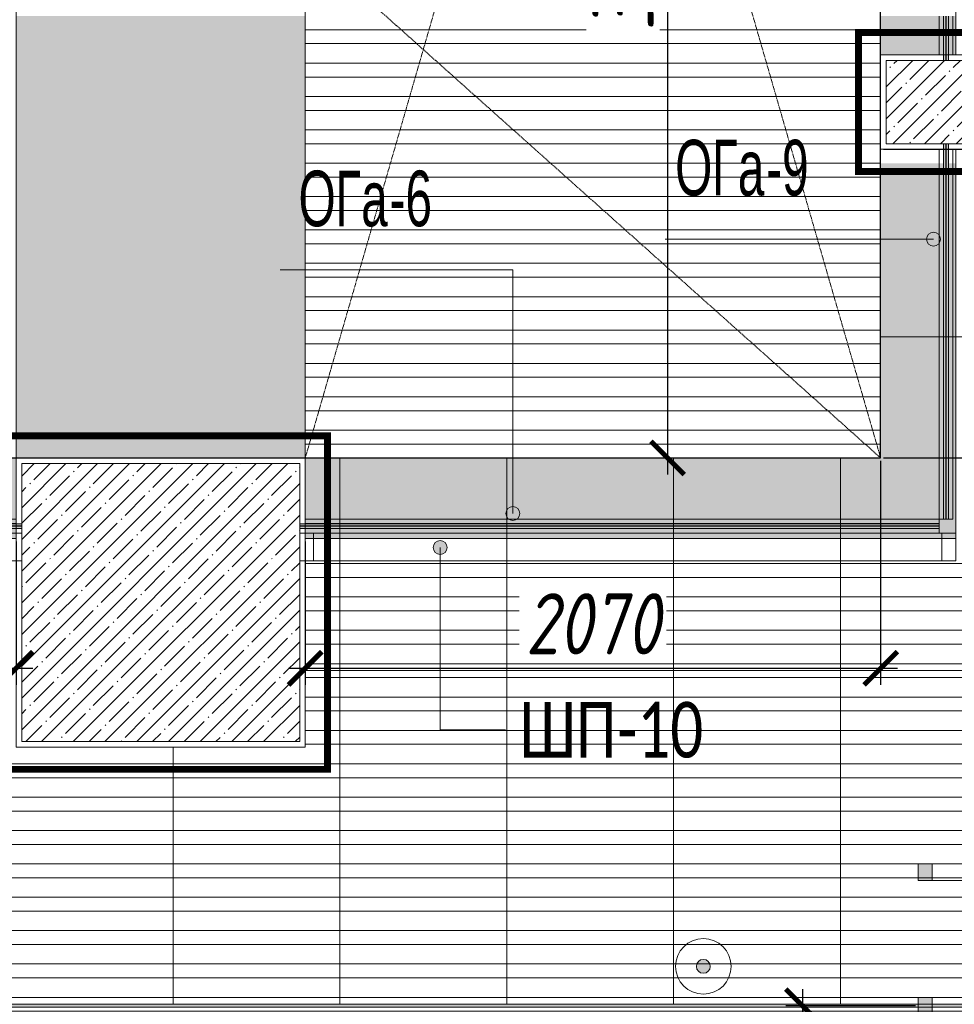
# Model space of a CAD drawing. Header units: millimetres. Extents: x -26897837 to 7466349, y -86687 to 22351.
# Tile 33 of 256: x 35671 to 39033, y -39974 to -36433. Entities that reach past the tile are written whole.
import ezdxf
from ezdxf import colors
from ezdxf.entities.mleader import LeaderData, LeaderLine
from ezdxf.math import Vec2, Vec3

# ---------------------------------------------------------------- set-up
doc = ezdxf.new("R2010")
doc.units = ezdxf.units.MM
for name, pattern in [('( Hidden )', [0.375, 0.25, -0.125]), ('DASHDOT', [25.4, 12.7, -6.35, 0, -6.35]), ('DASHED', [0.75, 0.5, -0.25])]:
    doc.linetypes.add(name, pattern=pattern)
doc.layers.get('Defpoints').update_dxf_attribs({"color": 31})
for name, color, linetype, lineweight in [('_0', 7, 'Continuous', 13), ('A-200-M_WALL', 7, 'Continuous', 5), ('A-200-M_WALL_PAT', 7, 'Continuous', 5), ('A-214-M_CURT_WALL', 7, 'Continuous', 5), ('A-215-M_CURT_PANEL', 7, 'Continuous', 5), ('dim_light', 12, 'Continuous', 9), ('dim_pot', 183, 'Continuous', 9), ('EOM', 1, 'Continuous', 5), ('pot', 183, 'Continuous', 15), ('pot sh', 183, 'Continuous', 15), ('S-280-M_COLUMN', 7, 'Continuous', 5), ('Балясины', 7, 'Continuous', 5), ('Марки дверей', 7, 'Continuous', 9), ('Ограждение', 7, 'Continuous', 5), ('Поручни', 7, 'Continuous', 5), ('Сводный план', 7, 'Continuous', 0)]:
    doc.layers.add(name, color=color, linetype=linetype, lineweight=lineweight)
for name, color, linetype, lineweight, true_color in [('dim_razv', 7, 'DASHDOT', 9, 0x285228), ('light_pot', 7, 'Continuous', 15, 0x333300), ('pol', 7, 'Continuous', 15, 0x55666d)]:
    doc.layers.add(name, color=color, linetype=linetype, lineweight=lineweight, true_color=true_color)
doc.styles.add('Arial Narrow_1', font='ARIALN.TTF', dxfattribs={"width": 0.75, "height": 200})
doc.styles.add('Calibri Light_1', font='Calibri light.ttf', dxfattribs={"width": 0.75, "height": 200})
doc.styles.add('fl_iso paper', font='isocpeur.ttf', dxfattribs={"width": 0.8, "oblique": 10})
doc.dimstyles.new('In tre 1_75', dxfattribs={"dimtxt": 220, "dimasz": 120, "dimexe": 60, "dimexo": 10, "dimgap": 50, "dimtad": 1, "dimdec": 0, "dimrnd": 5, "dimzin": 0, "dimdsep": 46, "dimtxsty": 'fl_iso paper', "dimblk": 'ARCHTICK', "dimcen": 0, "dimdle": 60, "dimadec": 0, "dimazin": 0, "dimtfac": 1, "dimtdec": 0, "dimtofl": 0, "dimtmove": 1, "dimatfit": 1, "dimfxl": 1, "dimtfill": 1, "dimtolj": 1, "dimtzin": 0, "dimarcsym": 1})
pattern_1 = [(45, (36177.975, -48979.44), (-57.02463, 57.02463), []), (45, (36235, -48979.44), (-57.02463, 57.02463), [100.806, -20.161, 3.353, -16.808])]

# ---------------------------------------------------------------- blocks, each defined once
blk = doc.blocks.new('*U303')
at = {"layer": 'pol', "true_color": 0x007dfa, "transparency": 33554687}
h = blk.add_hatch(color=150, dxfattribs=at)
h.dxf.hatch_style = 1
h.paths.add_polyline_path([(37440, 0), (0, 0), (0, -10), (37440, -10)])
at = {"layer": 'pol', "color": 162, "true_color": 0x2c3cc9}
blk.add_lwpolyline([(37440, 0), (0, 0), (0, -10), (37440, -10)], close=True, dxfattribs=at)
blk = doc.blocks.new('_DOT')
at = {"color": 0, "linetype": 'ByBlock'}
blk.add_line((-0.5, 0), (-1, 0), dxfattribs=at)
at = {"color": 0, "linetype": 'ByBlock', "const_width": 0.5}
blk.add_lwpolyline([(-0.25, 0, 1), (0.25, 0, 1)], format="xyb", close=True, dxfattribs=at)
blk = doc.blocks.new('_ArchTick')
at = {"color": 0, "linetype": 'ByBlock', "lineweight": 9, "const_width": 0.15}
blk.add_lwpolyline([(-0.5, -0.5), (0.5, 0.5)], dxfattribs=at)
blk = doc.blocks.new('*D314')
at = {"layer": 'Defpoints', "color": 0, "linetype": 'ByBlock', "lineweight": 0, "transparency": 16777216}
for p in [(32898, -38299.4), (35658, -38299.4), (35658, -38765.9)]:
    blk.add_point(p, dxfattribs=at)
at = {"layer": 'dim_pot', "color": 0, "linetype": 'ByBlock', "lineweight": -2, "transparency": 16777216}
for p, q in [((32898, -38309.4), (32898, -38825.9)), ((35658, -38309.4), (35658, -38825.9)), ((32838, -38765.9), (35718, -38765.9))]:
    blk.add_line(p, q, dxfattribs=at)
at = {"layer": 'dim_pot', "color": 0, "linetype": 'ByBlock', "lineweight": -2, "transparency": 16777216, "xscale": 120, "yscale": 120, "zscale": 120, "rotation": 180}
blk.add_blockref('_ArchTick', (32898, -38765.9), dxfattribs=at)
at = {"layer": 'dim_pot', "color": 0, "linetype": 'ByBlock', "lineweight": -2, "transparency": 16777216, "xscale": 120, "yscale": 120, "zscale": 120}
blk.add_blockref('_ArchTick', (35658, -38765.9), dxfattribs=at)
at = {"layer": 'dim_pot', "color": 0, "linetype": 'ByBlock', "transparency": 16777216, "insert": (34278, -38605.9), "char_height": 220, "attachment_point": 5, "style": 'fl_iso paper', "bg_fill": 3, "box_fill_scale": 1.1, "bg_fill_color": 256, "bg_fill_true_color": 13158600, "bg_fill_transparency": 0}
blk.add_mtext('\\A1;2760', dxfattribs=at)
blk = doc.blocks.new('*D316')
at = {"layer": 'Defpoints', "color": 0, "linetype": 'ByBlock', "transparency": 16777216}
for p in [(38768, -38009.4), (36698, -38299.4), (38768, -38765.9)]:
    blk.add_point(p, dxfattribs=at)
at = {"layer": 'dim_pot', "color": 0, "linetype": 'ByBlock', "lineweight": -2, "transparency": 16777216}
for p, q in [((38768, -38019.4), (38768, -38825.9)), ((36698, -38309.4), (36698, -38825.9)), ((36638, -38765.9), (38828, -38765.9))]:
    blk.add_line(p, q, dxfattribs=at)
at = {"layer": 'dim_pot', "color": 0, "linetype": 'ByBlock', "lineweight": -2, "transparency": 16777216, "xscale": 120, "yscale": 120, "zscale": 120, "rotation": 180}
blk.add_blockref('_ArchTick', (36698, -38765.9), dxfattribs=at)
at = {"layer": 'dim_pot', "color": 0, "linetype": 'ByBlock', "lineweight": -2, "transparency": 16777216, "xscale": 120, "yscale": 120, "zscale": 120}
blk.add_blockref('_ArchTick', (38768, -38765.9), dxfattribs=at)
at = {"layer": 'dim_pot', "color": 0, "linetype": 'ByBlock', "transparency": 16777216, "insert": (37733, -38605.9), "char_height": 220, "attachment_point": 5, "style": 'fl_iso paper', "bg_fill": 3, "box_fill_scale": 1.1, "bg_fill_color": 256, "bg_fill_true_color": 13158600, "bg_fill_transparency": 0}
blk.add_mtext('\\A1;2070', dxfattribs=at)
blk = doc.blocks.new('*D317')
at = {"layer": 'Defpoints', "color": 0, "linetype": 'ByBlock', "transparency": 16777216}
for p in [(38768, -36899.4), (38768, -38009.4), (39769.9, -38009.4)]:
    blk.add_point(p, dxfattribs=at)
at = {"layer": 'dim_pot', "color": 0, "linetype": 'ByBlock', "lineweight": -2, "transparency": 16777216}
for p, q in [((39769.9, -36839.4), (39769.9, -38069.4)), ((38778, -36899.4), (39829.9, -36899.4)), ((38778, -38009.4), (39829.9, -38009.4))]:
    blk.add_line(p, q, dxfattribs=at)
at = {"layer": 'dim_pot', "color": 0, "linetype": 'ByBlock', "lineweight": -2, "transparency": 16777216, "xscale": 120, "yscale": 120, "zscale": 120}
for p, rotation in [((39769.9, -36899.4), 90), ((39769.9, -38009.4), 270)]:
    blk.add_blockref('_ArchTick', p, dxfattribs=dict(at, rotation=rotation))
at = {"layer": 'dim_pot', "color": 0, "linetype": 'ByBlock', "transparency": 16777216, "insert": (39609.9, -37454.4), "char_height": 220, "attachment_point": 5, "rotation": 90, "style": 'fl_iso paper', "bg_fill": 3, "box_fill_scale": 1.1, "bg_fill_color": 256, "bg_fill_true_color": 13158600, "bg_fill_transparency": 0}
blk.add_mtext('\\A1;1110', dxfattribs=at)
blk = doc.blocks.new('*U319')
at = {"layer": 'light_pot', "linetype": 'ByBlock', "lineweight": 0}
h = blk.add_hatch(color=252, dxfattribs=at)
h.dxf.hatch_style = 1
h.paths.add_polyline_path([(-500, 30), (-550, 30), (-550, -30), (-500, -30)])
h = blk.add_hatch(color=252, dxfattribs=at)
h.dxf.hatch_style = 1
h.paths.add_polyline_path([(500, 30), (550, 30), (550, -30), (500, -30)])
for points in [[(-500, 30), (-550, 30), (-550, -30), (-500, -30)], [(500, -30), (-500, -30), (-500, 30), (500, 30)], [(500, 30), (550, 30), (550, -30), (500, -30)]]:
    blk.add_lwpolyline(points, close=True, dxfattribs=at)
blk = doc.blocks.new('*D364')
at = {"layer": 'Defpoints', "color": 0, "transparency": 16777216}
for p in [(38903, -39979.4), (38486.5, -40779.4), (38903, -40779.4)]:
    blk.add_point(p, dxfattribs=at)
at = {"layer": 'dim_light', "color": 0, "lineweight": -2, "transparency": 16777216}
for p, q in [((38486.5, -39919.4), (38486.5, -40839.4)), ((38893, -39979.4), (38426.5, -39979.4)), ((38893, -40779.4), (38426.5, -40779.4))]:
    blk.add_line(p, q, dxfattribs=at)
at = {"layer": 'dim_light', "color": 0, "lineweight": -2, "transparency": 16777216, "xscale": 120, "yscale": 120, "zscale": 120}
for p, rotation in [((38486.5, -39979.4), 90), ((38486.5, -40779.4), 270)]:
    blk.add_blockref('_ArchTick', p, dxfattribs=dict(at, rotation=rotation))
at = {"layer": 'dim_light', "color": 0, "transparency": 16777216, "insert": (38326.5, -40379.4), "char_height": 220, "attachment_point": 5, "rotation": 90, "style": 'fl_iso paper', "bg_fill": 3, "box_fill_scale": 1.1, "bg_fill_color": 256, "bg_fill_true_color": 13158600, "bg_fill_transparency": 0}
blk.add_mtext('\\A1;800', dxfattribs=at)
blk = doc.blocks.new('Ограждение - Ограждение-8463328-50_AS_Plan_13')
at = {"layer": 'Ограждение', "true_color": 0xeff9fa}
for points in [[(2824.5, 12400), (2824.5, 18150), (2816.5, 18150), (2816.5, 12400)], [(2833.5, 12400), (2833.5, 18150), (2825.5, 18150), (2825.5, 12400)]]:
    blk.add_hatch(color=7, dxfattribs=at).paths.add_polyline_path(points)
at = {"layer": 'Поручни'}
for p, q in [((2824.5, 18150), (2816.5, 18150)), ((2816.5, 18150), (2816.5, 12400)), ((2824.5, 12400), (2824.5, 18150)), ((2833.5, 18150), (2825.5, 18150)), ((2825.5, 18150), (2825.5, 12400)), ((2833.5, 12400), (2833.5, 18150)), ((2800, 18130), (2800, 12420)), ((2816, 18130), (2816, 12420)), ((2834, 18130), (2834, 12420)), ((2850, 12420), (2850, 18130)), ((2816.5, 12400), (2824.5, 12400)), ((2825.5, 12400), (2833.5, 12400))]:
    blk.add_line(p, q, dxfattribs=at)
blk = doc.blocks.new('Ограждение - Ограждение-8463341-50_AS_Plan_13')
at = {"layer": 'Ограждение', "true_color": 0xeff9fa}
for points in [[(-500, 10725.5), (-500, 10733.5), (-3300, 10733.5), (-3300, 10725.5), (-2665.6, 10725.5)], [(-500, 10716.5), (-500, 10724.5), (-3300, 10724.5), (-3300, 10716.5), (-2665.6, 10716.5)]]:
    blk.add_hatch(color=7, dxfattribs=at).paths.add_polyline_path(points)
at = {"layer": 'Ограждение', "true_color": 0x787878}
h = blk.add_hatch(dxfattribs=at)
h.set_pattern_fill('FP_52', color=8, style=0, pattern_type=2)
h.set_pattern_definition([(45, (-100, 100), (-282.843, 282.843), [200, -600]), (45, (-300, 0), (-282.843, 282.843), [600, -200]), (45, (100, -100), (-282.843, 282.843), [200, -600])])
h.paths.add_polyline_path([(-520, 10724.5), (-520, 10725.5), (-2665.6, 10724.5)])
at = {"layer": 'Поручни'}
for p, q in [((-500, 10733.5), (-3300, 10733.5)), ((-3300, 10733.5), (-3300, 10725.5)), ((-520, 10750), (-3280, 10750)), ((-520, 10734), (-3280, 10734)), ((-500, 10725.5), (-500, 10733.5)), ((-3300, 10725.5), (-500, 10725.5)), ((-500, 10724.5), (-3300, 10724.5)), ((-3300, 10724.5), (-3300, 10716.5)), ((-3300, 10716.5), (-500, 10716.5)), ((-520, 10716), (-3280, 10716)), ((-500, 10716.5), (-500, 10724.5))]:
    blk.add_line(p, q, dxfattribs=at)
blk = doc.blocks.new('Ограждение - Ограждение-8464674-50_AS_Plan_13')
at = {"layer": 'Ограждение', "true_color": 0xeff9fa}
for points in [[(2800, 10725.5), (2800, 10733.5), (500, 10733.5), (500, 10725.5), (1665.6, 10725.5)], [(2800, 10716.5), (2800, 10724.5), (500, 10724.5), (500, 10716.5), (1665.6, 10716.5)]]:
    blk.add_hatch(color=7, dxfattribs=at).paths.add_polyline_path(points)
at = {"layer": 'Поручни'}
for p, q in [((500, 10733.5), (500, 10725.5)), ((2800, 10733.5), (500, 10733.5)), ((2800, 10750), (520, 10750)), ((2800, 10734), (520, 10734)), ((2800, 10750), (2800, 10734)), ((2800, 10725.5), (2800, 10733.5)), ((500, 10725.5), (2800, 10725.5)), ((500, 10724.5), (500, 10716.5)), ((2800, 10724.5), (500, 10724.5)), ((500, 10716.5), (2800, 10716.5)), ((2800, 10716), (520, 10716)), ((2800, 10716.5), (2800, 10724.5)), ((2800, 10716), (2800, 10700))]:
    blk.add_line(p, q, dxfattribs=at)
blk = doc.blocks.new('Rectangular Mullion - R_0_100Lx50W_-50-7127088-50_AS_Plan_13')
at = {"layer": 'A-214-M_CURT_WALL', "lineweight": 9}
for p, q in [((-50, 100), (0, 100)), ((-50, 0), (-50, 100)), ((0, 100), (0, 0)), ((0, 0), (-50, 0))]:
    blk.add_line(p, q, dxfattribs=at)
blk = doc.blocks.new('System Panel - A_PAN_ПП шторы-8473875-50_AS_Plan_13')
at = {"layer": 'A-215-M_CURT_PANEL'}
for p, q in [((1130, 0), (-1130, 0)), ((-1130, 0), (-1130, -100)), ((1130, -100), (1130, 0)), ((-1130, -100), (1130, -100))]:
    blk.add_line(p, q, dxfattribs=at)
blk = doc.blocks.new('Rectangular Mullion - R_0_100Lx50W_-50-8473362-50_AS_Plan_13')
at = {"layer": 'A-214-M_CURT_WALL', "lineweight": 9}
for p, q in [((-50, 100), (0, 100)), ((-50, 0), (-50, 100)), ((0, 100), (0, 0)), ((0, 0), (-50, 0))]:
    blk.add_line(p, q, dxfattribs=at)
blk = doc.blocks.new('Rectangular Mullion - R_0_100Lx50W_-50-8473363-50_AS_Plan_13')
at = {"layer": 'A-214-M_CURT_WALL', "lineweight": 9}
for p, q in [((0, 100), (-50, 100)), ((-50, 100), (-50, 0)), ((0, 0), (0, 100)), ((-50, 0), (0, 0))]:
    blk.add_line(p, q, dxfattribs=at)
blk = doc.blocks.new('Ограждение - Ограждение-8477343-50_AS_Plan_13')
at = {"layer": 'Ограждение', "true_color": 0xeff9fa}
for points in [[(2824.5, 10750), (2824.5, 12100), (2816.5, 12100), (2816.5, 10750)], [(2833.5, 10750), (2833.5, 12100), (2825.5, 12100), (2825.5, 10750)]]:
    blk.add_hatch(color=7, dxfattribs=at).paths.add_polyline_path(points)
at = {"layer": 'Поручни'}
for p, q in [((2800, 12080), (2800, 10750)), ((2816, 12080), (2816, 10750)), ((2824.5, 12100), (2816.5, 12100)), ((2816.5, 12100), (2816.5, 10750)), ((2824.5, 10750), (2824.5, 12100)), ((2833.5, 12100), (2825.5, 12100)), ((2825.5, 12100), (2825.5, 10750)), ((2833.5, 10750), (2833.5, 12100)), ((2834, 12080), (2834, 10750)), ((2850, 10750), (2850, 12080)), ((2816, 10750), (2800, 10750)), ((2816.5, 10750), (2824.5, 10750)), ((2825.5, 10750), (2824.5, 10750)), ((2825.5, 10750), (2833.5, 10750)), ((2850, 10750), (2834, 10750))]:
    blk.add_line(p, q, dxfattribs=at)
blk = doc.blocks.new('*D912')
at = {"layer": 'Defpoints', "color": 0, "transparency": 16777216}
for p in [(36178, -34429.4), (36698, -38009.4), (38001.6, -38009.4)]:
    blk.add_point(p, dxfattribs=at)
at = {"layer": 'dim_light', "color": 0, "lineweight": -2, "transparency": 16777216}
for p, q in [((38001.6, -34369.4), (38001.6, -38069.4)), ((36188, -34429.4), (38061.6, -34429.4)), ((36708, -38009.4), (38061.6, -38009.4))]:
    blk.add_line(p, q, dxfattribs=at)
at = {"layer": 'dim_light', "color": 0, "lineweight": -2, "transparency": 16777216, "xscale": 120, "yscale": 120, "zscale": 120}
for p, rotation in [((38001.6, -34429.4), 90), ((38001.6, -38009.4), 270)]:
    blk.add_blockref('_ArchTick', p, dxfattribs=dict(at, rotation=rotation))
at = {"layer": 'dim_light', "color": 0, "transparency": 16777216, "insert": (37841.6, -36219.4), "char_height": 220, "attachment_point": 5, "rotation": 90, "style": 'fl_iso paper', "bg_fill": 3, "box_fill_scale": 1.1, "bg_fill_color": 256, "bg_fill_true_color": 13158600, "bg_fill_transparency": 0}
blk.add_mtext('\\A1;3580', dxfattribs=at)

msp = doc.modelspace()

# ---------------------------------------------------------------- hatches: boundary and pattern name
at = {"layer": '_0', "transparency": 33554534}
h = msp.add_hatch(color=252, dxfattribs=at)
h.dxf.hatch_style = 1
h.paths.add_polyline_path([(17837.9, -49734.4), (25204.6, -19284.4), (73878, -19284.4), (73878, -49734.4)])
h.paths.add_polyline_path([(28728, -40979.4), (28728, -37429.4), (30528, -37429.4), (30528, -30029.4), (28477.6, -30029.4), (28478, -28029.4), (29978, -28029.4), (29978, -27479.4), (32178, -27479.4), (32178, -28029.4), (44478, -28029.4), (44478, -27979.4), (45303, -27979.4), (45303, -27379.4), (47528, -27379.4), (47528, -27979.4), (53578, -27979.4), (53578, -27379.4), (55478, -27379.4), (55478, -27979.4), (64478, -27979.4), (64478, -26229.4), (67788, -26229.4), (67788, -28219.4), (66578, -28219.4), (66578, -30029.4), (62978, -30029.4), (62078, -30029.4), (58628, -30029.4), (58628, -38979.4), (61728, -38979.4), (62978, -38979.4), (66878, -38979.4), (66878, -41429.4), (64488, -41429.4), (64488, -41029.4), (59923, -41029.4), (59923, -41629.4), (57898, -41629.4), (57898, -41029.4), (47038, -41029.4), (47038, -41629.4), (44138, -41629.4), (44138, -40979.4)], flags=16)
at = {"layer": 'A-200-M_WALL_PAT'}
h = msp.add_hatch(dxfattribs=at)
h.set_pattern_fill('FP_1', color=256, style=0, pattern_type=2)
h.set_pattern_definition(pattern_1)
h.paths.add_polyline_path([(40288, -36879.4), (40288, -36579.4), (38788, -36579.4), (38788, -36879.4), (39287.3, -36879.4)])
at = {"layer": 'pot sh', "linetype": 'ByBlock', "lineweight": 0, "true_color": 0x878581}
h = msp.add_hatch(dxfattribs=at)
h.set_pattern_fill('AR-CONC', color=252, scale=2, angle=180)
h.paths.add_polyline_path([(32458, -30559.4), (30748, -30559.4), (30748, -30849.4), (32458, -30849.4)])
h.paths.add_polyline_path([(35658, -30849.4), (33598, -30849.4), (33598, -30559.4), (35658, -30559.4)])
h.paths.add_polyline_path([(36698, -30849.4), (38768, -30849.4), (38768, -30509.4), (36698, -30509.4)])
h.paths.add_polyline_path([(38768, -30849.4), (39038, -30849.4), (39038, -36559.4), (38768, -36559.4)])
h.paths.add_polyline_path([(36698, -38299.4), (36698, -38009.4), (38768, -38009.4), (38768, -36949.4), (39038, -36949.4), (39038, -38299.4)])
h.paths.add_polyline_path([(32898, -38009.4), (35658, -38009.4), (35658, -38299.4), (32898, -38299.4)])
h.paths.add_polyline_path([(30748, -38299.4), (31758, -38299.4), (31758, -38009.4), (30748, -38009.4)])
h = msp.add_hatch(dxfattribs=at)
h.set_pattern_fill('DOTS', color=252, scale=40, angle=180)
h.paths.add_polyline_path([(35658, -30849.4), (36698, -30849.4), (36698, -38009.4), (35658, -38009.4)])
at = {"layer": 'S-280-M_COLUMN'}
h = msp.add_hatch(dxfattribs=at)
h.set_pattern_fill('FP_1', color=256, style=0, pattern_type=2)
h.set_pattern_definition(pattern_1)
h.paths.add_polyline_path([(36678, -39029.4), (36678, -38029.4), (35678, -38029.4), (35678, -39029.4), (36399.8, -39029.4)])
at = {"layer": 'Марки дверей'}
h = msp.add_hatch(color=256, dxfattribs=at)
edge = h.paths.add_edge_path()
edge.add_arc((38958, -37222.6), 25, 0, 360)
h = msp.add_hatch(color=256, dxfattribs=at)
edge = h.paths.add_edge_path()
edge.add_arc((37445, -38209.4), 25, 0, 360)
h = msp.add_hatch(color=256, dxfattribs=at)
edge = h.paths.add_edge_path()
edge.add_arc((37183.4, -38331.4), 25, 0, 360)
at = {"layer": 'Сводный план', "lineweight": 13, "true_color": 0x00c200}
h = msp.add_hatch(color=92, dxfattribs=at)
h.dxf.hatch_style = 1
edge = h.paths.add_edge_path()
edge.add_arc((38130.2, -39838), 25, 0, 360)

# ---------------------------------------------------------------- linework, layer by layer
at = {"layer": 'A-200-M_WALL'}
for p, q in [((40308, -36559.4), (38768, -36559.4)), ((38788, -36579.4), (38788, -36879.4)), ((38788, -36579.4), (40288, -36579.4)), ((38768, -36899.4), (40308, -36899.4)), ((40288, -36879.4), (38788, -36879.4)), ((36678, -38029.4), (35678, -38029.4)), ((35678, -39029.4), (35678, -38029.4)), ((36678, -38029.4), (36678, -39029.4)), ((36698, -39049.4), (36698, -38009.4)), ((35658, -39049.4), (36698, -39049.4)), ((36678, -39029.4), (35678, -39029.4))]:
    msp.add_line(p, q, dxfattribs=at)
at = {"layer": 'pol', "color": 0}
msp.add_lwpolyline([(28788, -40679.4), (28788, -39629.4), (28948, -39629.4), (28948, -38179.4), (30528, -38179.4), (30528, -38279.4), (30748, -38279.4), (30748, -38009.4), (38768, -38009.4), (38768, -30849.4), (30748, -30849.4), (30748, -29809.4), (30428, -29809.4), (30428, -29969.4), (29378, -29969.4), (29378, -29809.4), (28698, -29809.4), (28698, -29129.4)], dxfattribs=at)
at = {"layer": 'pol', "color": 0, "linetype": 'DASHED', "lineweight": 0, "ltscale": 7}
msp.add_lwpolyline([(38768, -38009.4), (30748, -30849.4)], dxfattribs=at)
at = {"layer": 'pol', "color": 0}
for points in [[(38768, -36559.4), (40308, -36559.4), (40308, -36899.4), (38768, -36899.4)], [(35658, -38009.4), (36698, -38009.4), (36698, -39049.4), (35658, -39049.4)]]:
    msp.add_lwpolyline(points, close=True, dxfattribs=at)
at = {"layer": 'pol'}
for points in [[(39223, -36899.4), (39223, -37574.4), (38768, -37574.4)], [(38768, -37574.4), (39223, -37574.4), (39223, -38774.4), (38623, -38774.4), (38623, -38009.4)], [(36823, -38009.4), (36823, -38774.4), (36698, -38774.4)], [(37423, -38009.4), (37423, -38774.4), (36823, -38774.4), (36823, -38009.4)], [(38023, -38009.4), (38023, -38774.4), (37423, -38774.4), (37423, -38009.4)], [(38623, -38009.4), (38623, -38774.4), (38023, -38774.4), (38023, -38009.4)], [(36223, -39049.4), (36223, -39974.4), (35623, -39974.4), (35623, -38774.4), (35658, -38774.4)], [(36698, -38774.4), (36823, -38774.4), (36823, -39974.4), (36223, -39974.4), (36223, -39049.4)]]:
    msp.add_lwpolyline(points, dxfattribs=at)
for points in [[(36823, -39974.4), (36823, -38774.4), (37423, -38774.4), (37423, -39974.4)], [(37423, -39974.4), (37423, -38774.4), (38023, -38774.4), (38023, -39974.4)], [(38023, -39974.4), (38023, -38774.4), (38623, -38774.4), (38623, -39974.4)], [(38623, -39974.4), (38623, -38774.4), (39223, -38774.4), (39223, -39974.4)]]:
    msp.add_lwpolyline(points, close=True, dxfattribs=at)
at = {"layer": 'pot sh'}
for points in [[(36698, -36469.4), (38768, -36469.4), (38768, -36519.4), (36698, -36519.4)], [(36698, -36589.4), (38768, -36589.4), (38768, -36639.4), (36698, -36639.4)], [(36698, -36709.4), (38768, -36709.4), (38768, -36759.4), (36698, -36759.4)], [(36698, -36829.4), (38768, -36829.4), (38768, -36879.4), (36698, -36879.4)], [(36698, -36949.4), (38768, -36949.4), (38768, -36999.4), (36698, -36999.4)], [(36698, -37069.4), (38768, -37069.4), (38768, -37119.4), (36698, -37119.4)], [(36698, -37189.4), (38768, -37189.4), (38768, -37239.4), (36698, -37239.4)], [(36698, -37309.4), (38768, -37309.4), (38768, -37359.4), (36698, -37359.4)], [(36698, -37429.4), (38768, -37429.4), (38768, -37479.4), (36698, -37479.4)], [(36698, -37549.4), (38768, -37549.4), (38768, -37599.4), (36698, -37599.4)], [(36698, -37669.4), (38768, -37669.4), (38768, -37719.4), (36698, -37719.4)], [(36698, -37789.4), (38768, -37789.4), (38768, -37839.4), (36698, -37839.4)], [(36698, -37909.4), (38768, -37909.4), (38768, -37959.4), (36698, -37959.4)]]:
    msp.add_lwpolyline(points, close=True, dxfattribs=at)
for points in [[(36698, -38389.4), (44508, -38389.4)], [(44508, -38439.4), (36698, -38439.4)], [(36698, -38509.4), (44508, -38509.4)], [(44508, -38559.4), (36698, -38559.4)], [(36698, -38629.4), (44508, -38629.4)], [(44508, -38679.4), (36698, -38679.4)], [(36698, -38749.4), (44508, -38749.4)], [(44508, -38799.4), (36698, -38799.4)], [(36698, -38869.4), (44508, -38869.4)], [(44508, -38919.4), (36698, -38919.4)], [(36698, -38989.4), (44508, -38989.4)], [(44508, -39039.4), (36698, -39039.4)], [(28948, -39109.4), (44508, -39109.4)], [(44508, -39159.4), (28948, -39159.4)], [(28948, -39229.4), (66658, -39229.4), (66658, -39279.4), (28948, -39279.4)], [(28948, -39349.4), (66658, -39349.4), (66658, -39399.4), (28948, -39399.4)], [(28948, -39469.4), (66658, -39469.4), (66658, -39519.4), (28948, -39519.4)], [(28948, -39589.4), (66658, -39589.4), (66658, -39639.4), (28948, -39639.4)], [(28948, -39709.4), (66658, -39709.4), (66658, -39759.4), (28948, -39759.4)], [(28948, -39829.4), (66658, -39829.4), (66658, -39879.4), (28948, -39879.4)], [(28948, -39949.4), (66658, -39949.4), (66658, -39999.4), (28948, -39999.4)]]:
    msp.add_lwpolyline(points, dxfattribs=at)
at = {"layer": 'S-280-M_COLUMN'}
for p, q in [((35678, -38029.4), (35678, -39029.4)), ((36678, -39029.4), (36678, -38029.4)), ((35678, -39029.4), (36678, -39029.4))]:
    msp.add_line(p, q, dxfattribs=at)
at = {"layer": 'Марки дверей'}
for p, q in [((38958, -37222.6), (37992.4, -37222.6)), ((37445, -37333.3), (36607.9, -37333.3)), ((37445, -38209.4), (37445, -37333.3)), ((37183.4, -38331.4), (37183.4, -38987)), ((37183.4, -38987), (37418.9, -38987))]:
    msp.add_line(p, q, dxfattribs=at)
for centre in [(38958, -37222.6), (37445, -38209.4), (37183.4, -38331.4)]:
    msp.add_circle(centre, 25, dxfattribs=at)
at = {"layer": 'Сводный план', "color": 92, "lineweight": 13, "true_color": 0x00c200}
msp.add_circle((38130.2, -39838), 25, dxfattribs=at)

# ---------------------------------------------------------------- block references
at = {"layer": 'light_pot', "color": 0, "linetype": 'ByBlock', "lineweight": -2, "transparency": 16777216}
for p in [(39453, -39499.4), (39453, -39979.4)]:
    msp.add_blockref('*U319', p, dxfattribs=at)
at = {"layer": 'pol'}
msp.add_blockref('*U303', (28788, -39974.4), dxfattribs=at)
at = {"layer": 'Балясины'}
msp.add_blockref('Ограждение - Ограждение-8463328-50_AS_Plan_13', (36178, -48979.4), dxfattribs=at)
at = {"layer": 'Марки дверей', "extrusion": (0, 0, -1), "rotation": 180}
for name, p in [('Rectangular Mullion - R_0_100Lx50W_-50-7127088-50_AS_Plan_13', (-35678, -38279.4)), ('Rectangular Mullion - R_0_100Lx50W_-50-8473362-50_AS_Plan_13', (-39038, -38279.4))]:
    msp.add_blockref(name, p, dxfattribs=at)
at = {"layer": 'Марки дверей', "rotation": 180}
msp.add_blockref('Rectangular Mullion - R_0_100Lx50W_-50-8473363-50_AS_Plan_13', (36678, -38279.4), dxfattribs=at)
at = {"layer": 'Марки дверей'}
msp.add_blockref('System Panel - A_PAN_ПП шторы-8473875-50_AS_Plan_13', (37858, -38279.4), dxfattribs=at)
at = {"layer": 'Поручни'}
for name in ['Ограждение - Ограждение-8477343-50_AS_Plan_13', 'Ограждение - Ограждение-8463341-50_AS_Plan_13', 'Ограждение - Ограждение-8464674-50_AS_Plan_13']:
    msp.add_blockref(name, (36178, -48979.4), dxfattribs=at)

# ---------------------------------------------------------------- texts
at = {"layer": 'Марки дверей', "char_height": 200, "attachment_point": 1}
for s, insert, width, style in [('ОГа', (38028.7, -36865.4), 396.835, 'Arial Narrow_1'), ('-9', (38356.1, -36865.4), 192.405, 'Arial Narrow_1'), ('ОГа', (36673.8, -36976.1), 396.835, 'Arial Narrow_1'), ('-6', (37001.2, -36976.1), 192.405, 'Arial Narrow_1'), ('ШП', (37468.9, -38887), 426.899, 'Calibri Light_1'), ('-10', (37821.1, -38887), 234.494, 'Calibri Light_1')]:
    msp.add_mtext(s, dxfattribs=dict(at, insert=insert, width=width, style=style))

# ---------------------------------------------------------------- next in the draw order: dimensions: what is measured, and where the dimension line sits
at = {"layer": 'dim_light'}
dim = msp.add_linear_dim(base=(38486.5, -40779.4), p1=(38903, -39979.4), p2=(38903, -40779.4), angle=90, dimstyle='In tre 1_75', dxfattribs=at)
dim.commit()
dim.dimension.update_dxf_attribs({"geometry": '*D364', "text_midpoint": (38326.5, -40379.4)})

# ---------------------------------------------------------------- next in the draw order: leaders
at = {"layer": 'Марки дверей', "lineweight": -2, "transparency": 33554687}
ml = msp.add_multileader_mtext('Standard', dxfattribs=at)
ml.set_content('\\pxsm1,ql;ГКЛ обшивка толщиной 75 мм \\Pвысотой до перекрытия', color=256, style='fl_iso paper')
ml.set_leader_properties(lineweight=5)
ml.set_arrow_properties(name='DOT')
ml.build(insert=Vec2(0, 0))
ml.multileader.update_dxf_attribs({"has_dogleg": 0, "text_left_attachment_type": 6, "text_right_attachment_type": 6, "dogleg_length": 0.75, "arrow_head_size": 60, "scale": 40})
ctx = ml.context
ctx.base_point, ctx.scale, ctx.char_height, ctx.arrow_head_size, ctx.landing_gap_size, ctx.plane_origin = Vec3(24999.1, -35953.7), 40, 250, 60, 80, Vec3(27011.3, -28773.8)
ctx.left_attachment, ctx.right_attachment = 6, 6
notes = []
notes.append((ctx, [(0, (1, 1, 0), (29068.1, -35953.7), (-1, 0), 30, [(0, [(29188.2, -38104.4)], 0, [])])]))
ctx.mtext.insert, ctx.mtext.width, ctx.mtext.defined_height, ctx.mtext.line_spacing_factor, ctx.mtext.flow_direction = Vec3(25079.1, -35628.7), 4067.72, 979.1, 0.7, 5
ctx.mtext.has_bg_fill, ctx.mtext.bg_color, ctx.mtext.bg_scale_factor, ctx.mtext.bg_transparency, ctx.mtext.use_window_bg_color = 1, -1027028792, 1.5, 0, 1
for ctx, leaders in notes:
    for number, flags, end, landing, length, lines in leaders:
        leader = LeaderData()
        leader.index, (leader.has_last_leader_line, leader.has_dogleg_vector, leader.attachment_direction) = number, flags
        leader.last_leader_point, leader.dogleg_vector, leader.dogleg_length = Vec3(end), Vec3(landing), length
        for number, points, colour, breaks in lines:
            line = LeaderLine()
            line.index, line.vertices, line.color, line.breaks = number, Vec3.list(points), colors.encode_raw_color(colour), breaks
            leader.lines.append(line)
        ctx.leaders.append(leader)

# ---------------------------------------------------------------- next in the draw order: linework, layer by layer
at = {"layer": 'pot', "color": 0, "linetype": 'ByBlock'}
for points in [[(30748, -38009.4), (38768, -38009.4), (38768, -30849.4), (30748, -30849.4)], [(38768, -30849.4), (39038, -30849.4), (39038, -36559.4), (38768, -36559.4)], [(38768, -36559.4), (40308, -36559.4), (40308, -36899.4), (38768, -36899.4)], [(36698, -38299.4), (36698, -38009.4), (38768, -38009.4), (38768, -36899.4), (39038, -36899.4), (39038, -38299.4)], [(35658, -38009.4), (36698, -38009.4), (36698, -39049.4), (35658, -39049.4)]]:
    msp.add_lwpolyline(points, close=True, dxfattribs=at)
at = {"layer": 'Сводный план', "color": 92, "lineweight": 13, "true_color": 0x00c200}
msp.add_circle((38130.2, -39838), 100, dxfattribs=at)

# ---------------------------------------------------------------- next in the draw order: dimensions: what is measured, and where the dimension line sits
at = {"layer": 'dim_pot', "color": 0, "linetype": 'ByBlock'}
for base, p1, p2, picture, middle in [((38768, -38765.9), (36698, -38299.4), (38768, -38009.4), '*D316', (37733, -38605.9)), ((35658, -38765.9), (32898, -38299.4), (35658, -38299.4), '*D314', (34278, -38605.9))]:
    dim = msp.add_linear_dim(base=base, p1=p1, p2=p2, dimstyle='In tre 1_75', dxfattribs=at)
    dim.commit()
    dim.dimension.update_dxf_attribs({"geometry": picture, "text_midpoint": middle})

# ---------------------------------------------------------------- next in the draw order: linework, layer by layer
at = {"layer": 'dim_razv', "color": 1, "linetype": '( Hidden )', "ltscale": 10, "true_color": 0xff0a0a, "const_width": 25}
msp.add_lwpolyline([(35578, -37929.4), (36778, -37929.4), (36778, -39129.4), (35578, -39129.4)], close=True, dxfattribs=at)
at = {"layer": 'dim_razv', "color": 0, "linetype": 'ByBlock'}
msp.add_lwpolyline([(35658, -38009.4), (36698, -38009.4), (36698, -39049.4), (35658, -39049.4)], close=True, dxfattribs=at)
at = {"layer": 'pot', "color": 0, "linetype": 'ByBlock'}
msp.add_lwpolyline([(35658, -30849.4), (36698, -30849.4), (36698, -38009.4), (35658, -38009.4)], close=True, dxfattribs=at)

# ---------------------------------------------------------------- next in the draw order: dimensions: what is measured, and where the dimension line sits
at = {"layer": 'dim_pot', "color": 0, "linetype": 'ByBlock'}
dim = msp.add_linear_dim(base=(39769.9, -38009.4), p1=(38768, -36899.4), p2=(38768, -38009.4), angle=90, dimstyle='In tre 1_75', dxfattribs=at)
dim.commit()
dim.dimension.update_dxf_attribs({"geometry": '*D317', "text_midpoint": (39609.9, -37454.4)})

# ---------------------------------------------------------------- next in the draw order: linework, layer by layer
at = {"layer": 'dim_light'}
for points in [[(30748, -38299.4), (31758, -38299.4), (31758, -38299.4), (32898, -38299.4), (32898, -38299.4), (35658, -38299.4), (35658, -39049.4), (36698, -39049.4), (36698, -38364), (36698, -38299.4), (39038, -38299.4), (39038, -36899.4), (40308, -36899.4), (40308, -36559.4), (39038, -36559.4), (39038, -30849.4), (40308, -30849.4), (40308, -30509.4), (36698, -30509.4), (36698, -29809.4), (35658, -29809.4), (35658, -30559.4), (30748, -30559.4)], [(30748, -30849.4), (38768, -30849.4), (38768, -38009.4), (30748, -38009.4)]]:
    msp.add_lwpolyline(points, close=True, dxfattribs=at)
at = {"layer": 'dim_razv', "color": 1, "linetype": '( Hidden )', "ltscale": 10, "true_color": 0xff0a0a, "const_width": 25}
msp.add_lwpolyline([(38688, -36479.4), (40388, -36479.4), (40388, -36979.4), (38688, -36979.4)], close=True, dxfattribs=at)
at = {"layer": 'dim_razv', "color": 0, "linetype": 'ByBlock'}
msp.add_lwpolyline([(38768, -36559.4), (40308, -36559.4), (40308, -36899.4), (38768, -36899.4)], close=True, dxfattribs=at)
at = {"layer": 'pot', "color": 0, "linetype": 'ByBlock'}
msp.add_lwpolyline([(30748, -38299.4), (31758, -38299.4), (31758, -38299.4), (32898, -38299.4), (32898, -38299.4), (35658, -38299.4), (35658, -39049.4), (36698, -39049.4), (36698, -38309.4), (36698, -38299.4), (39038, -38299.4), (39038, -36899.4), (40308, -36899.4), (40308, -36559.4), (39038, -36559.4), (39038, -30849.4), (40308, -30849.4), (40308, -30509.4), (36698, -30509.4), (36698, -29809.4), (35658, -29809.4), (35658, -30559.4), (30748, -30559.4)], close=True, dxfattribs=at)
at = {"layer": 'Марки дверей', "linetype": 'DASHED', "lineweight": 0, "ltscale": 7}
msp.add_lwpolyline([(38768, -38009.4), (30748, -30849.4)], dxfattribs=at)
at = {"layer": 'Марки дверей', "linetype": 'ByBlock'}
msp.add_lwpolyline([(30748, -38009.4), (38768, -38009.4), (38768, -30849.4), (30748, -30849.4)], close=True, dxfattribs=at)

# ---------------------------------------------------------------- next in the draw order: dimensions: what is measured, and where the dimension line sits
at = {"layer": 'dim_light'}
dim = msp.add_linear_dim(base=(38001.6, -38009.4), p1=(36178, -34429.4), p2=(36698, -38009.4), angle=90, dimstyle='In tre 1_75', dxfattribs=at)
dim.commit()
dim.dimension.update_dxf_attribs({"geometry": '*D912', "text_midpoint": (37841.6, -36219.4)})

# ---------------------------------------------------------------- next in the draw order: linework, layer by layer
at = {"linetype": 'ByBlock'}
msp.add_lwpolyline([(38768, -30849.4), (30748, -30849.4), (30748, -38009.4), (38768, -38009.4)], close=True, dxfattribs=at)
at = {"layer": 'dim_light'}
msp.add_lwpolyline([(35658, -30849.4), (36698, -30849.4), (36698, -38009.4), (35658, -38009.4)], close=True, dxfattribs=at)
at = {"layer": 'dim_light', "linetype": 'DASHED', "lineweight": 0, "ltscale": 7}
for points in [[(36698, -30849.4), (38768, -38009.4)], [(36698, -38009.4), (38768, -30849.4)]]:
    msp.add_lwpolyline(points, dxfattribs=at)
at = {"layer": 'dim_razv', "color": 0, "linetype": 'DASHED', "lineweight": 0, "ltscale": 7}
msp.add_lwpolyline([(38768, -38009.4), (30748, -30849.4)], dxfattribs=at)
at = {"layer": 'EOM', "color": 0, "linetype": 'DASHED', "lineweight": 0, "ltscale": 7}
msp.add_lwpolyline([(38768, -38009.4), (30748, -30849.4)], dxfattribs=at)

doc.saveas('drawing.dxf')
